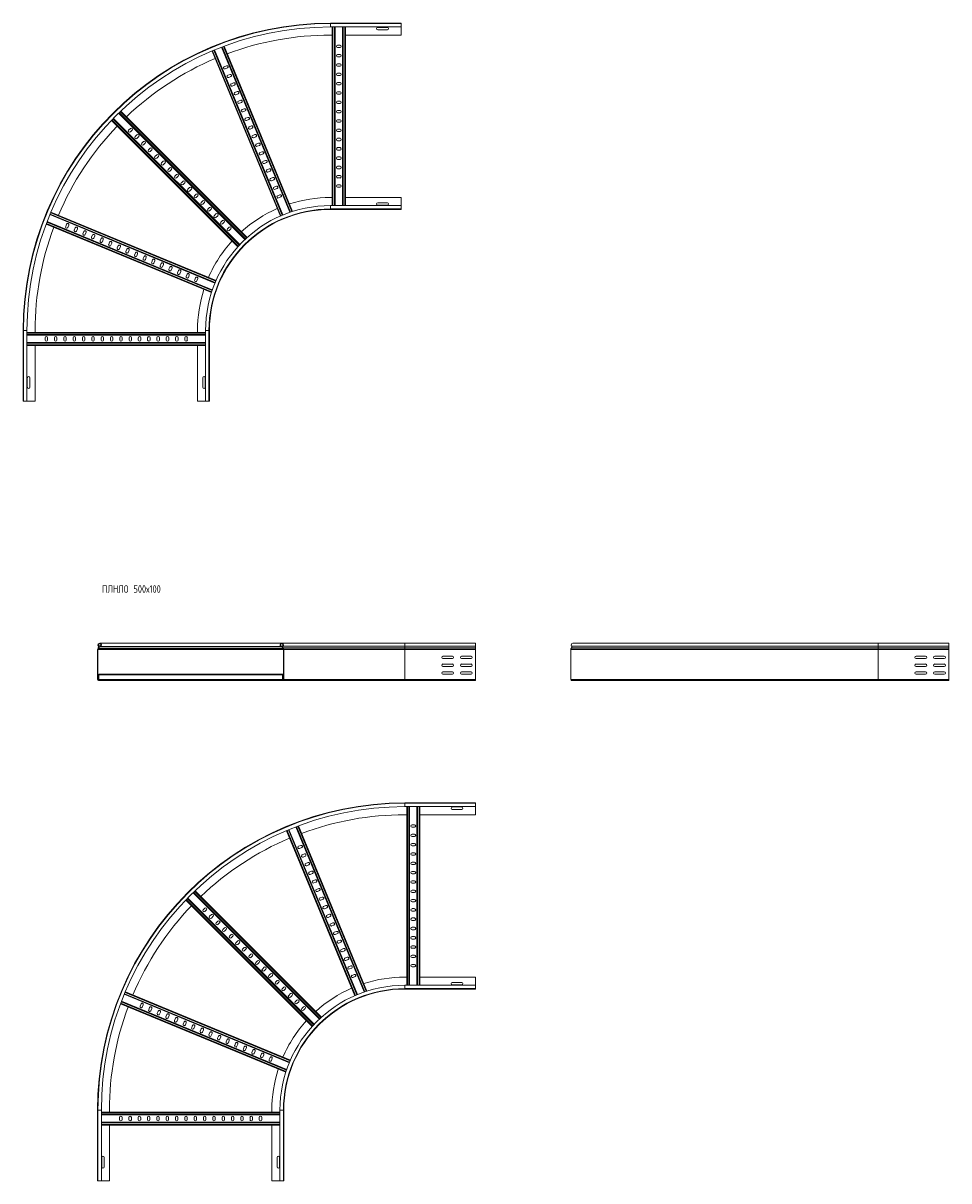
# Model space of a CAD drawing. Header units: millimetres. Extents: x -45 to 12912, y -6292 to 295.
# Tile 9 of 13: x 7118 to 9604, y -6177 to -3068. Entities that reach past the tile are written whole.
import ezdxf

# ---------------------------------------------------------------- set-up
doc = ezdxf.new("R2010")
doc.units = ezdxf.units.MM
doc.styles.add('SLDTEXTSTYLE0', font='TXT', dxfattribs={"width": 0.7, "bigfont": 'bigfont'})

msp = doc.modelspace()

# ---------------------------------------------------------------- linework, layer by layer
at = {"color": 7, "linetype": 'Continuous', "lineweight": 15}
for p, q in [((7943.5, -3068.4), (8133.5, -3068.4)), ((8133.5, -3069.5), (7943.5, -3069.5)), ((8133.5, -3069.5), (8133.5, -3068.4)), ((8133.5, -3078.6), (8133.5, -3069.5)), ((7943.5, -3078.6), (8133.5, -3078.6)), ((7943.5, -3100.4), (7948.5, -3100.4)), ((7948.5, -3558.1), (7948.5, -3078.6)), ((7956, -3558.1), (7956, -3078.6)), ((7976, -3558.1), (7976, -3078.6)), ((7983.5, -3558.1), (7983.5, -3078.6)), ((7983.5, -3100.4), (8133.5, -3100.4)), ((8070.7, -3079.6), (8096.2, -3079.6)), ((8096.2, -3086.1), (8070.7, -3086.1)), ((8133.5, -3100.4), (8133.5, -3078.6)), ((7834.6, -3576.3), (7651, -3132.9)), ((7841.8, -3574), (7658, -3130.3)), ((7969.2, -3127.6), (7962.7, -3127.6)), ((7962.7, -3134.1), (7969.2, -3134.1)), ((7809, -3586.3), (7625.5, -3143.2)), ((7815.9, -3583.4), (7632.4, -3140.3)), ((7969.2, -3152.6), (7962.7, -3152.6)), ((7962.7, -3159.1), (7969.2, -3159.1)), ((7664.3, -3182.7), (7658.3, -3185.2)), ((7660.8, -3191.2), (7666.8, -3188.7)), ((7969.2, -3177.6), (7962.7, -3177.6)), ((7962.7, -3184.1), (7969.2, -3184.1)), ((7673.8, -3205.8), (7667.8, -3208.3)), ((7670.3, -3214.3), (7676.3, -3211.8)), ((7683.4, -3228.9), (7677.4, -3231.4)), ((7969.2, -3202.6), (7962.7, -3202.6)), ((7962.7, -3209.1), (7969.2, -3209.1)), ((7969.2, -3227.6), (7962.7, -3227.6)), ((7679.9, -3237.4), (7685.9, -3234.9)), ((7693, -3252), (7687, -3254.5)), ((7689.5, -3260.5), (7695.5, -3258)), ((7962.7, -3234.1), (7969.2, -3234.1)), ((7969.2, -3252.6), (7962.7, -3252.6)), ((7962.7, -3259.1), (7969.2, -3259.1)), ((7702.5, -3275.1), (7696.5, -3277.5)), ((7699, -3283.6), (7705, -3281.1)), ((7969.2, -3277.6), (7962.7, -3277.6)), ((7962.7, -3284.1), (7969.2, -3284.1)), ((7699.9, -3663.1), (7360.7, -3324)), ((7714, -3649), (7374.9, -3309.8)), ((7719.5, -3643.9), (7380.3, -3304.6)), ((7712.1, -3298.2), (7706.1, -3300.6)), ((7708.6, -3306.7), (7714.6, -3304.2)), ((7721.7, -3321.3), (7715.7, -3323.7)), ((7969.2, -3302.6), (7962.7, -3302.6)), ((7962.7, -3309.1), (7969.2, -3309.1)), ((7694.8, -3668.6), (7355.5, -3329.4)), ((7406.3, -3350.9), (7401.7, -3355.5)), ((7406.3, -3360), (7410.9, -3355.5)), ((7718.2, -3329.7), (7724.2, -3327.3)), ((7731.2, -3344.4), (7725.2, -3346.8)), ((7727.7, -3352.8), (7733.7, -3350.4)), ((7969.2, -3327.6), (7962.7, -3327.6)), ((7962.7, -3334.1), (7969.2, -3334.1)), ((7969.2, -3352.6), (7962.7, -3352.6)), ((7424, -3368.5), (7419.4, -3373.1)), ((7424, -3377.7), (7428.6, -3373.1)), ((7441.7, -3386.2), (7437.1, -3390.8)), ((7740.8, -3367.4), (7734.8, -3369.9)), ((7737.3, -3375.9), (7743.3, -3373.5)), ((7962.7, -3359.1), (7969.2, -3359.1)), ((7969.2, -3377.6), (7962.7, -3377.6)), ((7962.7, -3384.1), (7969.2, -3384.1)), ((7441.7, -3395.4), (7446.3, -3390.8)), ((7459.4, -3403.9), (7454.8, -3408.5)), ((7459.4, -3413.1), (7464, -3408.5)), ((7750.4, -3390.5), (7744.4, -3393)), ((7746.9, -3399), (7752.9, -3396.6)), ((7759.9, -3413.6), (7753.9, -3416.1)), ((7969.2, -3402.6), (7962.7, -3402.6)), ((7962.7, -3409.1), (7969.2, -3409.1)), ((7477, -3421.6), (7472.4, -3426.2)), ((7477, -3430.8), (7481.6, -3426.2)), ((7494.7, -3439.2), (7490.1, -3443.8)), ((7494.7, -3448.4), (7499.3, -3443.8)), ((7756.4, -3422.1), (7762.4, -3419.6)), ((7769.5, -3436.7), (7763.5, -3439.2)), ((7766, -3445.2), (7772, -3442.7)), ((7969.2, -3427.6), (7962.7, -3427.6)), ((7962.7, -3434.1), (7969.2, -3434.1)), ((7512.4, -3456.9), (7507.8, -3461.5)), ((7512.4, -3466.1), (7517, -3461.5)), ((7530.1, -3474.6), (7525.5, -3479.2)), ((7530.1, -3483.8), (7534.7, -3479.2)), ((7779.1, -3459.8), (7773.1, -3462.3)), ((7775.6, -3468.3), (7781.6, -3465.8)), ((7969.2, -3452.6), (7962.7, -3452.6)), ((7962.7, -3459.1), (7969.2, -3459.1)), ((7969.2, -3477.6), (7962.7, -3477.6)), ((7547.7, -3492.3), (7543.2, -3496.9)), ((7547.7, -3501.5), (7552.3, -3496.9)), ((7565.4, -3510), (7560.8, -3514.5)), ((7788.6, -3482.9), (7782.6, -3485.4)), ((7785.1, -3491.4), (7791.1, -3488.9)), ((7798.2, -3506), (7792.2, -3508.5)), ((7794.7, -3514.5), (7800.7, -3512)), ((7962.7, -3484.1), (7969.2, -3484.1)), ((7969.2, -3502.6), (7962.7, -3502.6)), ((7962.7, -3509.1), (7969.2, -3509.1)), ((7565.4, -3519.1), (7570, -3514.5)), ((7583.1, -3527.6), (7578.5, -3532.2)), ((7583.1, -3536.8), (7587.7, -3532.2)), ((7807.8, -3529.1), (7801.8, -3531.6)), ((7804.3, -3537.6), (7810.3, -3535.1)), ((7943.5, -3536.4), (7948.5, -3536.4)), ((7983.5, -3536.4), (8133.5, -3536.4)), ((8133.5, -3536.4), (8133.5, -3558.1)), ((7600.8, -3545.3), (7596.2, -3549.9)), ((7600.8, -3554.5), (7605.4, -3549.9)), ((7618.5, -3563), (7613.9, -3567.6)), ((7618.5, -3572.2), (7623.1, -3567.6)), ((8133.5, -3558.1), (7943.5, -3558.1)), ((7943.5, -3567.2), (8133.5, -3567.2)), ((7943.5, -3568.4), (8133.5, -3568.4)), ((8096.2, -3550.6), (8070.7, -3550.6)), ((8070.7, -3557.1), (8096.2, -3557.1)), ((8133.5, -3558.1), (8133.5, -3567.2)), ((8133.5, -3567.2), (8133.5, -3568.4)), ((7626.3, -3784.8), (7182.9, -3601.1)), ((7633.4, -3766.1), (7190.3, -3582.5)), ((7636.3, -3759.2), (7193.2, -3575.6)), ((7636.1, -3580.7), (7631.5, -3585.3)), ((7636.1, -3589.9), (7640.7, -3585.3)), ((7653.8, -3598.3), (7649.2, -3602.9)), ((7653.8, -3607.5), (7658.4, -3602.9)), ((7624, -3791.9), (7180.3, -3608.1)), ((7235.2, -3608.4), (7232.7, -3614.4)), ((7238.7, -3616.9), (7241.2, -3610.9)), ((7258.3, -3618), (7255.8, -3624)), ((7261.8, -3626.5), (7264.3, -3620.5)), ((7281.4, -3627.6), (7278.9, -3633.6)), ((7284.9, -3636.1), (7287.4, -3630)), ((7671.5, -3616), (7666.9, -3620.6)), ((7671.5, -3625.2), (7676.1, -3620.6)), ((7304.5, -3637.1), (7302, -3643.1)), ((7308, -3645.6), (7310.5, -3639.6)), ((7327.6, -3646.7), (7325.1, -3652.7)), ((7331.1, -3655.2), (7333.6, -3649.2)), ((7350.7, -3656.3), (7348.2, -3662.3)), ((7354.2, -3664.8), (7356.7, -3658.7)), ((7373.7, -3665.8), (7371.3, -3671.8)), ((7377.3, -3674.3), (7379.8, -3668.3)), ((7396.8, -3675.4), (7394.4, -3681.4)), ((7400.4, -3683.9), (7402.8, -3677.9)), ((7419.9, -3685), (7417.5, -3691)), ((7423.5, -3693.5), (7425.9, -3687.4)), ((7443, -3694.5), (7440.6, -3700.5)), ((7446.6, -3703), (7449, -3697)), ((7466.1, -3704.1), (7463.6, -3710.1)), ((7469.7, -3712.6), (7472.1, -3706.6)), ((7489.2, -3713.7), (7486.7, -3719.7)), ((7492.8, -3722.2), (7495.2, -3716.1)), ((7512.3, -3723.2), (7509.8, -3729.2)), ((7515.8, -3731.7), (7518.3, -3725.7)), ((7535.4, -3732.8), (7532.9, -3738.8)), ((7538.9, -3741.3), (7541.4, -3735.3)), ((7558.5, -3742.4), (7556, -3748.4)), ((7562, -3750.9), (7564.5, -3744.9)), ((7581.6, -3751.9), (7579.1, -3757.9)), ((7585.1, -3760.4), (7587.6, -3754.4)), ((7118.5, -3893.4), (7118.5, -4083.4)), ((7119.6, -3893.4), (7119.6, -4083.4)), ((7128.7, -4083.4), (7128.7, -3893.4)), ((7608.3, -3898.7), (7128.7, -3898.7)), ((7608.3, -3906.2), (7128.7, -3906.2)), ((7150.5, -3893.4), (7150.5, -3898.7)), ((7177.7, -3912.9), (7177.7, -3919.4)), ((7184.2, -3919.4), (7184.2, -3912.9)), ((7202.7, -3912.9), (7202.7, -3919.4)), ((7209.2, -3919.4), (7209.2, -3912.9)), ((7227.7, -3912.9), (7227.7, -3919.4)), ((7234.2, -3919.4), (7234.2, -3912.9)), ((7252.7, -3912.9), (7252.7, -3919.4)), ((7259.2, -3919.4), (7259.2, -3912.9)), ((7277.7, -3912.9), (7277.7, -3919.4)), ((7284.2, -3919.4), (7284.2, -3912.9)), ((7302.7, -3912.9), (7302.7, -3919.4)), ((7309.2, -3919.4), (7309.2, -3912.9)), ((7327.7, -3912.9), (7327.7, -3919.4)), ((7334.2, -3919.4), (7334.2, -3912.9)), ((7352.7, -3912.9), (7352.7, -3919.4)), ((7359.2, -3919.4), (7359.2, -3912.9)), ((7377.7, -3912.9), (7377.7, -3919.4)), ((7384.2, -3919.4), (7384.2, -3912.9)), ((7402.7, -3912.9), (7402.7, -3919.4)), ((7409.2, -3919.4), (7409.2, -3912.9)), ((7427.7, -3912.9), (7427.7, -3919.4)), ((7434.2, -3919.4), (7434.2, -3912.9)), ((7452.7, -3912.9), (7452.7, -3919.4)), ((7459.2, -3919.4), (7459.2, -3912.9)), ((7477.7, -3912.9), (7477.7, -3919.4)), ((7484.2, -3919.4), (7484.2, -3912.9)), ((7502.7, -3912.9), (7502.7, -3919.4)), ((7509.2, -3919.4), (7509.2, -3912.9)), ((7527.7, -3912.9), (7527.7, -3919.4)), ((7534.2, -3919.4), (7534.2, -3912.9)), ((7552.7, -3912.9), (7552.7, -3919.4)), ((7559.2, -3919.4), (7559.2, -3912.9)), ((7586.5, -3893.4), (7586.5, -3898.7)), ((7608.3, -3893.4), (7608.3, -4083.4)), ((7617.4, -4083.4), (7617.4, -3893.4)), ((7618.5, -3893.4), (7618.5, -4083.4)), ((7608.3, -3926.2), (7128.7, -3926.2)), ((7608.3, -3933.7), (7128.7, -3933.7)), ((7150.5, -3933.7), (7150.5, -4083.4)), ((7586.5, -3933.7), (7586.5, -4083.4)), ((7129.7, -4046.1), (7129.7, -4020.6)), ((7136.2, -4020.6), (7136.2, -4046.1)), ((7600.7, -4020.6), (7600.7, -4046.1)), ((7607.2, -4046.1), (7607.2, -4020.6)), ((7119.6, -4083.4), (7118.5, -4083.4)), ((7128.7, -4083.4), (7119.6, -4083.4)), ((7150.5, -4083.4), (7128.7, -4083.4)), ((7586.5, -4083.4), (7608.3, -4083.4)), ((7608.3, -4083.4), (7617.4, -4083.4)), ((7617.4, -4083.4), (7618.5, -4083.4)), ((7318.2, -4750.5), (7318.2, -4830.8)), ((7319.4, -4830.8), (7319.4, -4750.5)), ((7320.2, -4746), (7319.9, -4746.3)), ((7320.8, -4747.2), (7321.1, -4746.8)), ((8143.2, -4733.2), (7323.9, -4733.2)), ((7325.1, -4740.9), (7325.5, -4742)), ((7325.5, -4742), (7811, -4742)), ((7811.4, -4740.9), (7811, -4742)), ((7814.1, -4742), (7811, -4742)), ((7814.5, -4740.9), (7811.4, -4740.9)), ((8143.2, -4733.2), (7812.6, -4733.2)), ((7815.7, -4747.2), (7815.4, -4746.8)), ((8143.2, -4740.7), (7816.1, -4740.7)), ((7816.3, -4746), (7816.6, -4746.3)), ((8143.2, -4746), (7816.3, -4746)), ((8143.2, -4746.3), (7816.6, -4746.3)), ((7817, -4830.8), (7817, -4750.5)), ((7818.2, -4750.5), (7818.2, -4830.8)), ((8143.2, -4750.5), (7818.2, -4750.5)), ((8333.2, -4733.2), (8143.2, -4733.2)), ((8333.2, -4733.2), (8143.2, -4733.2)), ((8143.2, -4740.7), (8143.2, -4746)), ((8143.2, -4740.7), (8333.2, -4740.7)), ((8143.2, -4746), (8143.2, -4746.3)), ((8143.2, -4746), (8333.2, -4746)), ((8143.2, -4746.3), (8143.2, -4750.5)), ((8143.2, -4746.3), (8333.2, -4746.3)), ((8143.2, -4750.5), (8143.2, -4830.8)), ((8143.2, -4750.5), (8333.2, -4750.5)), ((8333.2, -4733.2), (8333.2, -4740.7)), ((8333.2, -4740.7), (8333.2, -4746)), ((8333.2, -4746), (8333.2, -4746.3)), ((8333.2, -4746.3), (8333.2, -4750.5)), ((8333.2, -4750.5), (8333.2, -4830.8)), ((8588.6, -4750.5), (8588.6, -4830.8)), ((9413.6, -4750.5), (8588.6, -4750.5)), ((8590.6, -4746), (8590.3, -4746.3)), ((9413.6, -4746.3), (8590.3, -4746.3)), ((9413.6, -4746), (8590.6, -4746)), ((9413.6, -4740.7), (8590.8, -4740.7)), ((9413.6, -4733.2), (8594.3, -4733.2)), ((9603.6, -4733.2), (9413.6, -4733.2)), ((9413.6, -4740.7), (9603.6, -4740.7)), ((9413.6, -4740.7), (9413.6, -4746)), ((9413.6, -4746), (9413.6, -4746.3)), ((9413.6, -4746), (9603.6, -4746)), ((9413.6, -4746.3), (9413.6, -4750.5)), ((9413.6, -4746.3), (9603.6, -4746.3)), ((9413.6, -4750.5), (9413.6, -4830.8)), ((9413.6, -4750.5), (9603.6, -4750.5)), ((9603.6, -4733.2), (9603.6, -4740.7)), ((9603.6, -4740.7), (9603.6, -4746)), ((9603.6, -4746), (9603.6, -4746.3)), ((9603.6, -4746.3), (9603.6, -4750.5)), ((9603.6, -4750.5), (9603.6, -4830.8)), ((8271, -4768), (8245.5, -4768)), ((8245.5, -4774.5), (8271, -4774.5)), ((8321, -4768), (8295.5, -4768)), ((8295.5, -4774.5), (8321, -4774.5)), ((9515.9, -4768), (9541.4, -4768)), ((9541.4, -4774.5), (9515.9, -4774.5)), ((9565.9, -4768), (9591.4, -4768)), ((9591.4, -4774.5), (9565.9, -4774.5)), ((7814.7, -4816.6), (7321.7, -4816.6)), ((7321.7, -4818.4), (7321.7, -4816.6)), ((7817, -4816.6), (7814.7, -4816.6)), ((7814.7, -4818.4), (7814.7, -4816.6)), ((8271, -4789), (8245.5, -4789)), ((8245.5, -4795.5), (8271, -4795.5)), ((8271, -4810), (8245.5, -4810)), ((8245.5, -4816.5), (8271, -4816.5)), ((8321, -4789), (8295.5, -4789)), ((8295.5, -4795.5), (8321, -4795.5)), ((8321, -4810), (8295.5, -4810)), ((8295.5, -4816.5), (8321, -4816.5)), ((9515.9, -4789), (9541.4, -4789)), ((9541.4, -4795.5), (9515.9, -4795.5)), ((9541.4, -4810), (9515.9, -4810)), ((9515.9, -4816.5), (9541.4, -4816.5)), ((9565.9, -4789), (9591.4, -4789)), ((9591.4, -4795.5), (9565.9, -4795.5)), ((9591.4, -4810), (9565.9, -4810)), ((9565.9, -4816.5), (9591.4, -4816.5)), ((7350.2, -4832), (7320.6, -4832)), ((7320.6, -4833.2), (7350.2, -4833.2)), ((7814.7, -4818.4), (7321.7, -4818.4)), ((7321.7, -4830.2), (7321.7, -4818.4)), ((7814.7, -4830.2), (7321.7, -4830.2)), ((7321.7, -4832), (7321.7, -4830.2)), ((7350.2, -4833.2), (7350.2, -4832)), ((7786.2, -4832), (7350.2, -4832)), ((7350.2, -4833.2), (7786.2, -4833.2)), ((7786.2, -4832), (7815.8, -4832)), ((7786.2, -4833.2), (7786.2, -4832)), ((7815.8, -4833.2), (7786.2, -4833.2)), ((7814.7, -4830.2), (7814.7, -4818.4)), ((7814.7, -4832), (7814.7, -4830.2)), ((8143.2, -4833.2), (7815.8, -4833.2)), ((8143.2, -4830.8), (7818.2, -4830.8)), ((8143.2, -4830.8), (8143.2, -4833.2)), ((8143.2, -4830.8), (8333.2, -4830.8)), ((8143.2, -4833.2), (8333.2, -4833.2)), ((8333.2, -4830.8), (8333.2, -4833.2)), ((9413.6, -4830.8), (8588.6, -4830.8)), ((9413.6, -4833.2), (8591, -4833.2)), ((9413.6, -4830.8), (9413.6, -4833.2)), ((9413.6, -4830.8), (9603.6, -4830.8)), ((9413.6, -4833.2), (9603.6, -4833.2)), ((9603.6, -4830.8), (9603.6, -4833.2)), ((9603.6, -4832), (9603.6, -4830.8)), ((8143.2, -5161.7), (8333.2, -5161.7)), ((8333.2, -5162.8), (8143.2, -5162.8)), ((8143.2, -5171.9), (8333.2, -5171.9)), ((8148.2, -5651.5), (8148.2, -5171.9)), ((8155.7, -5651.5), (8155.7, -5171.9)), ((8175.7, -5651.5), (8175.7, -5171.9)), ((8183.2, -5651.5), (8183.2, -5171.9)), ((8270.5, -5172.9), (8296, -5172.9)), ((8296, -5179.4), (8270.5, -5179.4)), ((8333.2, -5162.8), (8333.2, -5161.7)), ((8333.2, -5171.9), (8333.2, -5162.8)), ((8333.2, -5193.7), (8333.2, -5171.9)), ((8143.2, -5193.7), (8148.2, -5193.7)), ((8169, -5220.9), (8162.5, -5220.9)), ((8183.2, -5193.7), (8333.2, -5193.7)), ((8008.8, -5679.6), (7825.2, -5236.5)), ((8015.7, -5676.7), (7832.1, -5233.6)), ((8034.4, -5669.6), (7850.7, -5226.2)), ((8041.5, -5667.3), (7857.7, -5223.6)), ((8162.5, -5227.4), (8169, -5227.4)), ((8169, -5245.9), (8162.5, -5245.9)), ((8162.5, -5252.4), (8169, -5252.4)), ((7864, -5276), (7858, -5278.5)), ((7860.5, -5284.5), (7866.5, -5282)), ((8169, -5270.9), (8162.5, -5270.9)), ((8162.5, -5277.4), (8169, -5277.4)), ((7873.6, -5299.1), (7867.6, -5301.6)), ((7870.1, -5307.6), (7876.1, -5305.1)), ((8169, -5295.9), (8162.5, -5295.9)), ((8162.5, -5302.4), (8169, -5302.4)), ((7883.2, -5322.2), (7877.2, -5324.7)), ((7879.6, -5330.7), (7885.7, -5328.2)), ((7892.7, -5345.3), (7886.7, -5347.8)), ((8169, -5320.9), (8162.5, -5320.9)), ((8162.5, -5327.4), (8169, -5327.4)), ((8169, -5345.9), (8162.5, -5345.9)), ((7889.2, -5353.8), (7895.2, -5351.3)), ((7902.3, -5368.4), (7896.3, -5370.9)), ((7898.8, -5376.9), (7904.8, -5374.4)), ((8162.5, -5352.4), (8169, -5352.4)), ((8169, -5370.9), (8162.5, -5370.9)), ((7913.8, -5742.3), (7574.6, -5403.2)), ((7919.3, -5737.2), (7580, -5397.9)), ((7911.9, -5391.5), (7905.9, -5394)), ((7908.3, -5400), (7914.4, -5397.5)), ((8162.5, -5377.4), (8169, -5377.4)), ((8169, -5395.9), (8162.5, -5395.9)), ((8162.5, -5402.4), (8169, -5402.4)), ((7894.5, -5761.9), (7555.2, -5422.7)), ((7899.6, -5756.4), (7560.5, -5417.3)), ((7921.4, -5414.6), (7915.4, -5417.1)), ((7917.9, -5423.1), (7923.9, -5420.6)), ((7931, -5437.7), (7925, -5440.2)), ((8169, -5420.9), (8162.5, -5420.9)), ((8162.5, -5427.4), (8169, -5427.4)), ((7606.1, -5444.2), (7601.5, -5448.8)), ((7606.1, -5453.4), (7610.7, -5448.8)), ((7623.8, -5461.8), (7619.2, -5466.4)), ((7623.8, -5471), (7628.4, -5466.4)), ((7927.5, -5446.2), (7933.5, -5443.7)), ((7940.6, -5460.8), (7934.6, -5463.3)), ((7937, -5469.3), (7943.1, -5466.8)), ((8169, -5445.9), (8162.5, -5445.9)), ((8162.5, -5452.4), (8169, -5452.4)), ((7641.4, -5479.5), (7636.8, -5484.1)), ((7641.4, -5488.7), (7646, -5484.1)), ((7659.1, -5497.2), (7654.5, -5501.8)), ((7950.1, -5483.9), (7944.1, -5486.3)), ((7946.6, -5492.4), (7952.6, -5489.9)), ((8169, -5470.9), (8162.5, -5470.9)), ((8162.5, -5477.4), (8169, -5477.4)), ((8169, -5495.9), (8162.5, -5495.9)), ((7659.1, -5506.4), (7663.7, -5501.8)), ((7676.8, -5514.9), (7672.2, -5519.5)), ((7676.8, -5524.1), (7681.4, -5519.5)), ((7694.5, -5532.6), (7689.9, -5537.2)), ((7959.7, -5507), (7953.7, -5509.4)), ((7956.2, -5515.5), (7962.2, -5513)), ((7969.3, -5530.1), (7963.3, -5532.5)), ((8162.5, -5502.4), (8169, -5502.4)), ((8169, -5520.9), (8162.5, -5520.9)), ((8162.5, -5527.4), (8169, -5527.4)), ((7694.5, -5541.8), (7699.1, -5537.2)), ((7712.1, -5550.2), (7707.6, -5554.8)), ((7712.1, -5559.4), (7716.7, -5554.8)), ((7965.7, -5538.5), (7971.8, -5536.1)), ((7978.8, -5553.2), (7972.8, -5555.6)), ((7975.3, -5561.6), (7981.3, -5559.2)), ((8169, -5545.9), (8162.5, -5545.9)), ((8162.5, -5552.4), (8169, -5552.4)), ((7729.8, -5567.9), (7725.2, -5572.5)), ((7729.8, -5577.1), (7734.4, -5572.5)), ((7747.5, -5585.6), (7742.9, -5590.2)), ((7747.5, -5594.8), (7752.1, -5590.2)), ((7988.4, -5576.3), (7982.4, -5578.7)), ((7984.9, -5584.7), (7990.9, -5582.3)), ((8169, -5570.9), (8162.5, -5570.9)), ((8162.5, -5577.4), (8169, -5577.4)), ((7765.2, -5603.3), (7760.6, -5607.9)), ((7765.2, -5612.5), (7769.8, -5607.9)), ((7782.9, -5620.9), (7778.3, -5625.5)), ((7782.9, -5630.1), (7787.5, -5625.5)), ((7998, -5599.3), (7992, -5601.8)), ((7994.5, -5607.8), (8000.5, -5605.4)), ((8007.5, -5622.4), (8001.5, -5624.9)), ((8169, -5595.9), (8162.5, -5595.9)), ((8162.5, -5602.4), (8169, -5602.4)), ((7800.5, -5638.6), (7795.9, -5643.2)), ((7800.5, -5647.8), (7805.1, -5643.2)), ((7818.2, -5656.3), (7813.6, -5660.9)), ((8004, -5630.9), (8010, -5628.4)), ((8143.2, -5629.7), (8148.2, -5629.7)), ((8333.2, -5651.5), (8143.2, -5651.5)), ((8183.2, -5629.7), (8333.2, -5629.7)), ((8296, -5643.9), (8270.5, -5643.9)), ((8270.5, -5650.4), (8296, -5650.4)), ((8333.2, -5629.7), (8333.2, -5651.5)), ((8333.2, -5651.5), (8333.2, -5660.6)), ((7833.1, -5859.4), (7390.1, -5675.9)), ((7836.1, -5852.5), (7393, -5668.9)), ((7818.2, -5665.5), (7822.8, -5660.9)), ((7835.9, -5674), (7831.3, -5678.6)), ((7835.9, -5683.2), (7840.5, -5678.6)), ((8143.2, -5660.6), (8333.2, -5660.6)), ((8143.2, -5661.7), (8333.2, -5661.7)), ((8333.2, -5660.6), (8333.2, -5661.7)), ((7823.7, -5885.3), (7380, -5701.5)), ((7826.1, -5878.1), (7382.7, -5694.4)), ((7434.9, -5701.7), (7432.4, -5707.7)), ((7438.4, -5710.2), (7440.9, -5704.2)), ((7458, -5711.3), (7455.5, -5717.3)), ((7461.5, -5719.8), (7464, -5713.8)), ((7853.6, -5691.7), (7849, -5696.3)), ((7853.6, -5700.8), (7858.2, -5696.3)), ((7871.2, -5709.3), (7866.7, -5713.9)), ((7871.2, -5718.5), (7875.8, -5713.9)), ((7481.1, -5720.9), (7478.6, -5726.9)), ((7484.6, -5729.4), (7487.1, -5723.4)), ((7504.2, -5730.4), (7501.7, -5736.4)), ((7507.7, -5738.9), (7510.2, -5732.9)), ((7527.3, -5740), (7524.8, -5746)), ((7530.8, -5748.5), (7533.3, -5742.5)), ((7550.4, -5749.6), (7547.9, -5755.6)), ((7553.9, -5758.1), (7556.4, -5752.1)), ((7573.5, -5759.1), (7571, -5765.1)), ((7577, -5767.6), (7579.5, -5761.6)), ((7596.6, -5768.7), (7594.1, -5774.7)), ((7600.1, -5777.2), (7602.6, -5771.2)), ((7619.7, -5778.3), (7617.2, -5784.3)), ((7623.2, -5786.8), (7625.7, -5780.8)), ((7642.8, -5787.8), (7640.3, -5793.8)), ((7646.3, -5796.3), (7648.8, -5790.3)), ((7665.9, -5797.4), (7663.4, -5803.4)), ((7669.4, -5805.9), (7671.9, -5799.9)), ((7689, -5807), (7686.5, -5813)), ((7692.5, -5815.5), (7695, -5809.5)), ((7712.1, -5816.5), (7709.6, -5822.5)), ((7715.6, -5825), (7718.1, -5819)), ((7735.2, -5826.1), (7732.7, -5832.1)), ((7738.7, -5834.6), (7741.2, -5828.6)), ((7758.3, -5835.7), (7755.8, -5841.7)), ((7761.8, -5844.2), (7764.3, -5838.2)), ((7781.4, -5845.2), (7778.9, -5851.3)), ((7784.9, -5853.7), (7787.4, -5847.7)), ((7318.2, -5986.7), (7318.2, -6176.7)), ((7319.4, -5986.7), (7319.4, -6176.7)), ((7328.5, -6176.7), (7328.5, -5986.7)), ((7808, -5992), (7328.5, -5992)), ((7350.2, -5986.7), (7350.2, -5992)), ((7786.2, -5986.7), (7786.2, -5992)), ((7808, -5986.7), (7808, -6176.7)), ((7817.1, -6176.7), (7817.1, -5986.7)), ((7818.2, -5986.7), (7818.2, -6176.7)), ((7808, -5999.5), (7328.5, -5999.5)), ((7808, -6019.5), (7328.5, -6019.5)), ((7808, -6027), (7328.5, -6027)), ((7350.2, -6027), (7350.2, -6176.7)), ((7377.5, -6006.2), (7377.5, -6012.7)), ((7384, -6012.7), (7384, -6006.2)), ((7402.5, -6006.2), (7402.5, -6012.7)), ((7409, -6012.7), (7409, -6006.2)), ((7427.5, -6006.2), (7427.5, -6012.7)), ((7434, -6012.7), (7434, -6006.2)), ((7452.5, -6006.2), (7452.5, -6012.7)), ((7459, -6012.7), (7459, -6006.2)), ((7477.5, -6006.2), (7477.5, -6012.7)), ((7484, -6012.7), (7484, -6006.2)), ((7502.5, -6006.2), (7502.5, -6012.7)), ((7509, -6012.7), (7509, -6006.2)), ((7527.5, -6006.2), (7527.5, -6012.7)), ((7534, -6012.7), (7534, -6006.2)), ((7552.5, -6006.2), (7552.5, -6012.7)), ((7559, -6012.7), (7559, -6006.2)), ((7577.5, -6006.2), (7577.5, -6012.7)), ((7584, -6012.7), (7584, -6006.2)), ((7602.5, -6006.2), (7602.5, -6012.7)), ((7609, -6012.7), (7609, -6006.2)), ((7627.5, -6006.2), (7627.5, -6012.7)), ((7634, -6012.7), (7634, -6006.2)), ((7652.5, -6006.2), (7652.5, -6012.7)), ((7659, -6012.7), (7659, -6006.2)), ((7677.5, -6006.2), (7677.5, -6012.7)), ((7684, -6012.7), (7684, -6006.2)), ((7702.5, -6006.2), (7702.5, -6012.7)), ((7709, -6012.7), (7709, -6006.2)), ((7727.5, -6006.2), (7727.5, -6012.7)), ((7734, -6012.7), (7734, -6006.2)), ((7752.5, -6006.2), (7752.5, -6012.7)), ((7759, -6012.7), (7759, -6006.2)), ((7786.2, -6027), (7786.2, -6176.7)), ((7329.5, -6139.4), (7329.5, -6113.9)), ((7336, -6113.9), (7336, -6139.4)), ((7800.5, -6113.9), (7800.5, -6139.4)), ((7807, -6139.4), (7807, -6113.9)), ((7319.4, -6176.7), (7318.2, -6176.7)), ((7328.5, -6176.7), (7319.4, -6176.7)), ((7350.2, -6176.7), (7328.5, -6176.7)), ((7786.2, -6176.7), (7808, -6176.7)), ((7808, -6176.7), (7817.1, -6176.7)), ((7817.1, -6176.7), (7818.2, -6176.7))]:
    msp.add_line(p, q, dxfattribs=at)
at = {"color": 8, "linetype": 'Continuous', "lineweight": 15}
for p, q in [((7943.5, -3069.5), (7943.5, -3068.4)), ((7943.5, -3078.6), (7943.5, -3069.5)), ((7950.3, -3558.1), (7950.3, -3078.6)), ((7954.2, -3558.1), (7954.2, -3078.6)), ((7977.8, -3558.1), (7977.8, -3078.6)), ((7981.7, -3558.1), (7981.7, -3078.6)), ((7836.3, -3575.7), (7652.6, -3132.3)), ((7840, -3574.5), (7656.3, -3130.9)), ((7810.7, -3585.6), (7627.1, -3142.5)), ((7814.2, -3584.1), (7630.7, -3141)), ((7698.6, -3664.4), (7359.4, -3325.3)), ((7715.3, -3647.8), (7376.1, -3308.6)), ((7718.2, -3645.1), (7379, -3305.9)), ((7696, -3667.3), (7356.7, -3328.1)), ((7943.5, -3558.1), (7943.5, -3567.2)), ((7943.5, -3567.2), (7943.5, -3568.4)), ((7625.8, -3786.5), (7182.3, -3602.8)), ((7634.1, -3764.4), (7191, -3580.9)), ((7635.6, -3760.8), (7192.5, -3577.3)), ((7624.5, -3790.2), (7180.9, -3606.5)), ((7119.6, -3893.4), (7118.5, -3893.4)), ((7128.7, -3893.4), (7119.6, -3893.4)), ((7608.3, -3900.5), (7128.7, -3900.5)), ((7608.3, -3904.4), (7128.7, -3904.4)), ((7608.3, -3893.4), (7617.4, -3893.4)), ((7617.4, -3893.4), (7618.5, -3893.4)), ((7608.3, -3928), (7128.7, -3928)), ((7608.3, -3931.9), (7128.7, -3931.9)), ((7319.4, -4750.5), (7817, -4750.5)), ((7320.8, -4747.2), (7815.7, -4747.2)), ((7321.1, -4746.8), (7815.4, -4746.8)), ((7321.3, -4739.9), (7326.5, -4739.9)), ((8143.2, -4733.2), (8143.2, -4740.7)), ((9413.6, -4733.2), (9413.6, -4740.7)), ((7319.4, -4830.8), (7321.7, -4830.8)), ((7817, -4818.4), (7814.7, -4818.4)), ((7817, -4830.2), (7814.7, -4830.2)), ((8143.2, -5162.8), (8143.2, -5161.7)), ((8143.2, -5171.9), (8143.2, -5162.8)), ((8150, -5651.5), (8150, -5171.9)), ((8153.9, -5651.5), (8153.9, -5171.9)), ((8177.5, -5651.5), (8177.5, -5171.9)), ((8181.4, -5651.5), (8181.4, -5171.9)), ((8010.4, -5678.9), (7826.9, -5235.8)), ((8014, -5677.4), (7830.5, -5234.3)), ((8036.1, -5669), (7852.4, -5225.6)), ((8039.8, -5667.8), (7856.1, -5224.2)), ((7915.1, -5741.1), (7575.9, -5401.9)), ((7918, -5738.4), (7578.7, -5399.2)), ((7895.7, -5760.6), (7556.5, -5421.4)), ((7898.4, -5757.7), (7559.2, -5418.6)), ((8143.2, -5651.5), (8143.2, -5660.6)), ((7833.8, -5857.7), (7390.8, -5674.2)), ((7835.3, -5854.1), (7392.3, -5670.6)), ((8143.2, -5660.6), (8143.2, -5661.7)), ((7824.3, -5883.5), (7380.7, -5699.8)), ((7825.5, -5879.8), (7382, -5696.1)), ((7319.4, -5986.7), (7318.2, -5986.7)), ((7328.5, -5986.7), (7319.4, -5986.7)), ((7808, -5993.8), (7328.5, -5993.8)), ((7808, -5997.7), (7328.5, -5997.7)), ((7808, -5986.7), (7817.1, -5986.7)), ((7817.1, -5986.7), (7818.2, -5986.7)), ((7808, -6021.3), (7328.5, -6021.3)), ((7808, -6025.2), (7328.5, -6025.2))]:
    msp.add_line(p, q, dxfattribs=at)
at = {"color": 7, "linetype": 'Continuous', "lineweight": 15}
for centre, radius, start, end in [((7943.5, -3893.4), 825, 90, 180), ((7943.5, -3893.4), 823.9, 90, 180), ((7943.5, -3893.4), 814.8, 90, 180), ((7943.5, -3893.4), 793, 90, 110.4579), ((8070.7, -3082.9), 3.25, 90, 270), ((8096.2, -3082.9), 3.25, 270, 90), ((7962.7, -3130.9), 3.25, 90, 270), ((7969.2, -3130.9), 3.25, 270, 90), ((7943.5, -3893.4), 793, 112.9871, 133.6969), ((7962.7, -3155.9), 3.25, 90, 270), ((7969.2, -3155.9), 3.25, 270, 90), ((7659.5, -3188.2), 3.25, 112.5, 292.5), ((7665.5, -3185.7), 3.25, 292.5, 112.5), ((7962.7, -3180.9), 3.25, 90, 270), ((7969.2, -3180.9), 3.25, 270, 90), ((7669.1, -3211.3), 3.25, 112.5, 292.5), ((7675.1, -3208.8), 3.25, 292.5, 112.5), ((7678.6, -3234.4), 3.25, 112.5, 292.5), ((7684.6, -3231.9), 3.25, 292.5, 112.5), ((7962.7, -3205.9), 3.25, 90, 270), ((7962.7, -3230.9), 3.25, 90, 270), ((7969.2, -3205.9), 3.25, 270, 90), ((7969.2, -3230.9), 3.25, 270, 90), ((7688.2, -3257.5), 3.25, 112.5, 292.5), ((7694.2, -3255), 3.25, 292.5, 112.5), ((7962.7, -3255.9), 3.25, 90, 270), ((7969.2, -3255.9), 3.25, 270, 90), ((7697.8, -3280.6), 3.25, 112.5, 292.5), ((7703.8, -3278.1), 3.25, 292.5, 112.5), ((7962.7, -3280.9), 3.25, 90, 270), ((7969.2, -3280.9), 3.25, 270, 90), ((7707.3, -3303.6), 3.25, 112.5, 292.5), ((7713.4, -3301.2), 3.25, 292.5, 112.5), ((7716.9, -3326.7), 3.25, 112.5, 292.5), ((7722.9, -3324.3), 3.25, 292.5, 112.5), ((7962.7, -3305.9), 3.25, 90, 270), ((7969.2, -3305.9), 3.25, 270, 90), ((7943.5, -3893.4), 793, 136.2259, 157.0345), ((7404, -3357.7), 3.25, 135, 315), ((7408.6, -3353.2), 3.25, 315, 135), ((7726.5, -3349.8), 3.25, 112.5, 292.5), ((7732.5, -3347.4), 3.25, 292.5, 112.5), ((7962.7, -3330.9), 3.25, 90, 270), ((7962.7, -3355.9), 3.25, 90, 270), ((7969.2, -3330.9), 3.25, 270, 90), ((7969.2, -3355.9), 3.25, 270, 90), ((7421.7, -3375.4), 3.25, 135, 315), ((7426.3, -3370.8), 3.25, 315, 135), ((7444, -3388.5), 3.25, 315, 135), ((7736, -3372.9), 3.25, 112.5, 292.5), ((7742.1, -3370.5), 3.25, 292.5, 112.5), ((7962.7, -3380.9), 3.25, 90, 270), ((7969.2, -3380.9), 3.25, 270, 90), ((7439.4, -3393.1), 3.25, 135, 315), ((7457.1, -3410.8), 3.25, 135, 315), ((7461.7, -3406.2), 3.25, 315, 135), ((7745.6, -3396), 3.25, 112.5, 292.5), ((7751.6, -3393.5), 3.25, 292.5, 112.5), ((7755.2, -3419.1), 3.25, 112.5, 292.5), ((7761.2, -3416.6), 3.25, 292.5, 112.5), ((7962.7, -3405.9), 3.25, 90, 270), ((7969.2, -3405.9), 3.25, 270, 90), ((7474.7, -3428.5), 3.25, 135, 315), ((7479.3, -3423.9), 3.25, 315, 135), ((7492.4, -3446.1), 3.25, 135, 315), ((7497, -3441.5), 3.25, 315, 135), ((7764.7, -3442.2), 3.25, 112.5, 292.5), ((7770.8, -3439.7), 3.25, 292.5, 112.5), ((7962.7, -3430.9), 3.25, 90, 270), ((7969.2, -3430.9), 3.25, 270, 90), ((7510.1, -3463.8), 3.25, 135, 315), ((7514.7, -3459.2), 3.25, 315, 135), ((7527.8, -3481.5), 3.25, 135, 315), ((7532.4, -3476.9), 3.25, 315, 135), ((7774.3, -3465.3), 3.25, 112.5, 292.5), ((7780.3, -3462.8), 3.25, 292.5, 112.5), ((7962.7, -3455.9), 3.25, 90, 270), ((7962.7, -3480.9), 3.25, 90, 270), ((7969.2, -3455.9), 3.25, 270, 90), ((7969.2, -3480.9), 3.25, 270, 90), ((7545.4, -3499.2), 3.25, 135, 315), ((7550, -3494.6), 3.25, 315, 135), ((7567.7, -3512.3), 3.25, 315, 135), ((7783.9, -3488.4), 3.25, 112.5, 292.5), ((7789.9, -3485.9), 3.25, 292.5, 112.5), ((7793.4, -3511.5), 3.25, 112.5, 292.5), ((7799.5, -3509), 3.25, 292.5, 112.5), ((7962.7, -3505.9), 3.25, 90, 270), ((7969.2, -3505.9), 3.25, 270, 90), ((7563.1, -3516.8), 3.25, 135, 315), ((7580.8, -3534.5), 3.25, 135, 315), ((7585.4, -3529.9), 3.25, 315, 135), ((7803, -3534.6), 3.25, 112.5, 292.5), ((7809, -3532.1), 3.25, 292.5, 112.5), ((7943.5, -3893.4), 357, 90, 107.9601), ((7598.5, -3552.2), 3.25, 135, 315), ((7603.1, -3547.6), 3.25, 315, 135), ((7943.5, -3893.4), 335.2, 90, 180), ((7616.2, -3569.9), 3.25, 135, 315), ((7943.5, -3893.4), 326.1, 90, 180), ((7620.8, -3565.3), 3.25, 315, 135), ((7943.5, -3893.4), 325, 90, 180), ((7943.5, -3893.4), 357, 113.5821, 132.1044), ((8070.7, -3553.9), 3.25, 90, 270), ((8096.2, -3553.9), 3.25, 270, 90), ((7633.8, -3587.6), 3.25, 135, 315), ((7638.4, -3583), 3.25, 315, 135), ((7651.5, -3605.2), 3.25, 135, 315), ((7656.1, -3600.6), 3.25, 315, 135), ((7943.5, -3893.4), 793, 159.5638, 180), ((7235.7, -3615.7), 3.25, 157.5, 337.5), ((7238.2, -3609.7), 3.25, 337.5, 157.5), ((7258.8, -3625.2), 3.25, 157.5, 337.5), ((7261.3, -3619.2), 3.25, 337.5, 157.5), ((7281.9, -3634.8), 3.25, 157.5, 337.5), ((7284.4, -3628.8), 3.25, 337.5, 157.5), ((7307.5, -3638.4), 3.25, 337.5, 157.5), ((7669.2, -3622.9), 3.25, 135, 315), ((7673.8, -3618.3), 3.25, 315, 135), ((7305, -3644.4), 3.25, 157.5, 337.5), ((7328.1, -3653.9), 3.25, 157.5, 337.5), ((7330.6, -3647.9), 3.25, 337.5, 157.5), ((7351.2, -3663.5), 3.25, 157.5, 337.5), ((7353.7, -3657.5), 3.25, 337.5, 157.5), ((7376.8, -3667.1), 3.25, 337.5, 157.5), ((7943.5, -3893.4), 357, 137.7239, 156.466), ((7374.3, -3673.1), 3.25, 157.5, 337.5), ((7397.4, -3682.6), 3.25, 157.5, 337.5), ((7399.8, -3676.6), 3.25, 337.5, 157.5), ((7420.5, -3692.2), 3.25, 157.5, 337.5), ((7422.9, -3686.2), 3.25, 337.5, 157.5), ((7446, -3695.8), 3.25, 337.5, 157.5), ((7443.6, -3701.8), 3.25, 157.5, 337.5), ((7466.7, -3711.3), 3.25, 157.5, 337.5), ((7469.1, -3705.3), 3.25, 337.5, 157.5), ((7489.7, -3720.9), 3.25, 157.5, 337.5), ((7492.2, -3714.9), 3.25, 337.5, 157.5), ((7512.8, -3730.5), 3.25, 157.5, 337.5), ((7515.3, -3724.5), 3.25, 337.5, 157.5), ((7535.9, -3740), 3.25, 157.5, 337.5), ((7538.4, -3734), 3.25, 337.5, 157.5), ((7559, -3749.6), 3.25, 157.5, 337.5), ((7561.5, -3743.6), 3.25, 337.5, 157.5), ((7582.1, -3759.2), 3.25, 157.5, 337.5), ((7584.6, -3753.2), 3.25, 337.5, 157.5), ((7943.5, -3893.4), 357, 162.0882, 180), ((7181, -3912.9), 3.25, 0, 180), ((7206, -3912.9), 3.25, 0, 180), ((7231, -3912.9), 3.25, 0, 180), ((7256, -3912.9), 3.25, 360, 180), ((7281, -3912.9), 3.25, 0, 180), ((7306, -3912.9), 3.25, 0, 180), ((7331, -3912.9), 3.25, 360, 180), ((7356, -3912.9), 3.25, 0, 180), ((7381, -3912.9), 3.25, 0, 180), ((7406, -3912.9), 3.25, 360, 180), ((7431, -3912.9), 3.25, 0, 180), ((7456, -3912.9), 3.25, 0, 180), ((7481, -3912.9), 3.25, 0, 180), ((7506, -3912.9), 3.25, 0, 180), ((7531, -3912.9), 3.25, 0, 180), ((7556, -3912.9), 3.25, 0, 180), ((7181, -3919.4), 3.25, 180, 0), ((7206, -3919.4), 3.25, 180, 360), ((7231, -3919.4), 3.25, 180, 0), ((7256, -3919.4), 3.25, 180, 360), ((7281, -3919.4), 3.25, 180, 0), ((7306, -3919.4), 3.25, 180, 360), ((7331, -3919.4), 3.25, 180, 0), ((7356, -3919.4), 3.25, 180, 0), ((7381, -3919.4), 3.25, 180, 360), ((7406, -3919.4), 3.25, 180, 0), ((7431, -3919.4), 3.25, 180, 0), ((7456, -3919.4), 3.25, 180, 0), ((7481, -3919.4), 3.25, 180, 0), ((7506, -3919.4), 3.25, 180, 360), ((7531, -3919.4), 3.25, 180, 0), ((7556, -3919.4), 3.25, 180, 360), ((7133, -4020.6), 3.25, 0, 180), ((7604, -4020.6), 3.25, 0, 180), ((7133, -4046.1), 3.25, 180, 0), ((7604, -4046.1), 3.25, 180, 0), ((7324.2, -4750.5), 6, 136.4642, 180), ((7323.9, -4737.8), 4.55, 290.35, 219.6825), ((7324.2, -4750.5), 4.8, 136.4642, 180), ((7317.3, -4743.2), 4, 316.4642, 39.6825), ((7323.9, -4737.8), 3.35, 290.35, 219.6825), ((7317.3, -4743.2), 5.2, 316.4642, 39.6825), ((7812.6, -4737.8), 4.55, 320.3184, 249.65), ((7812.6, -4737.8), 3.35, 320.3184, 249.65), ((7819.2, -4743.2), 5.2, 140.3184, 223.5351), ((7819.2, -4743.2), 4, 140.3184, 223.5351), ((7812.2, -4750.5), 4.8, 0, 43.5351), ((7812.2, -4750.5), 6, 0, 43.5351), ((8594.6, -4750.5), 6, 136.4642, 180), ((8594.3, -4737.8), 4.55, 90, 219.6825), ((8587.7, -4743.2), 4, 316.4642, 39.6825), ((8245.5, -4771.2), 3.25, 90, 270), ((8271, -4771.2), 3.25, 270, 90), ((8295.5, -4771.2), 3.25, 90, 270), ((8321, -4771.2), 3.25, 270, 90), ((9515.9, -4771.2), 3.25, 90, 270), ((9541.4, -4771.2), 3.25, 270, 90), ((9565.9, -4771.2), 3.25, 90, 270), ((9591.4, -4771.2), 3.25, 270, 90), ((8245.5, -4792.2), 3.25, 90, 270), ((8245.5, -4813.2), 3.25, 90, 270), ((8271, -4792.2), 3.25, 270, 90), ((8271, -4813.2), 3.25, 270, 90), ((8295.5, -4792.2), 3.25, 90, 270), ((8295.5, -4813.2), 3.25, 90, 270), ((8321, -4792.2), 3.25, 270, 90), ((8321, -4813.2), 3.25, 270, 90), ((9515.9, -4792.2), 3.25, 90, 270), ((9515.9, -4813.2), 3.25, 90, 270), ((9541.4, -4792.2), 3.25, 270, 90), ((9541.4, -4813.2), 3.25, 270, 90), ((9565.9, -4792.2), 3.25, 90, 270), ((9565.9, -4813.2), 3.25, 90, 270), ((9591.4, -4792.2), 3.25, 270, 90), ((9591.4, -4813.2), 3.25, 270, 90), ((7320.6, -4830.8), 2.4, 180, 270), ((7320.6, -4830.8), 1.2, 180, 270), ((7815.8, -4830.8), 2.4, 270, 0), ((7815.8, -4830.8), 1.2, 270, 0), ((8591, -4830.8), 2.4, 180, 270), ((8143.2, -5986.7), 825, 90, 180), ((8143.2, -5986.7), 823.9, 90, 180), ((8143.2, -5986.7), 814.8, 90, 180), ((8270.5, -5176.2), 3.25, 90, 270), ((8296, -5176.2), 3.25, 270, 90), ((8143.2, -5986.7), 793, 90, 110.4579), ((8162.5, -5224.2), 3.25, 90, 270), ((8169, -5224.2), 3.25, 270, 90), ((8162.5, -5249.2), 3.25, 90, 270), ((8169, -5249.2), 3.25, 270, 90), ((8143.2, -5986.7), 793, 112.9871, 133.6969), ((7859.3, -5281.5), 3.25, 112.5, 292.5), ((7865.3, -5279), 3.25, 292.5, 112.5), ((8162.5, -5274.2), 3.25, 90, 270), ((8169, -5274.2), 3.25, 270, 90), ((7868.8, -5304.6), 3.25, 112.5, 292.5), ((7874.8, -5302.1), 3.25, 292.5, 112.5), ((8162.5, -5299.2), 3.25, 90, 270), ((8169, -5299.2), 3.25, 270, 90), ((7878.4, -5327.7), 3.25, 112.5, 292.5), ((7884.4, -5325.2), 3.25, 292.5, 112.5), ((7894, -5348.3), 3.25, 292.5, 112.5), ((8162.5, -5324.2), 3.25, 90, 270), ((8162.5, -5349.2), 3.25, 90, 270), ((8169, -5324.2), 3.25, 270, 90), ((8169, -5349.2), 3.25, 270, 90), ((7888, -5350.8), 3.25, 112.5, 292.5), ((7897.5, -5373.9), 3.25, 112.5, 292.5), ((7903.5, -5371.4), 3.25, 292.5, 112.5), ((8162.5, -5374.2), 3.25, 90, 270), ((8169, -5374.2), 3.25, 270, 90), ((7907.1, -5397), 3.25, 112.5, 292.5), ((7913.1, -5394.5), 3.25, 292.5, 112.5), ((8162.5, -5399.2), 3.25, 90, 270), ((8169, -5399.2), 3.25, 270, 90), ((8143.2, -5986.7), 793, 136.2259, 157.0345), ((7916.7, -5420.1), 3.25, 112.5, 292.5), ((7922.7, -5417.6), 3.25, 292.5, 112.5), ((7932.2, -5440.7), 3.25, 292.5, 112.5), ((8162.5, -5424.2), 3.25, 90, 270), ((8169, -5424.2), 3.25, 270, 90), ((7603.8, -5451.1), 3.25, 135, 315), ((7608.4, -5446.5), 3.25, 315, 135), ((7621.5, -5468.7), 3.25, 135, 315), ((7626.1, -5464.1), 3.25, 315, 135), ((7926.2, -5443.2), 3.25, 112.5, 292.5), ((7935.8, -5466.3), 3.25, 112.5, 292.5), ((7941.8, -5463.8), 3.25, 292.5, 112.5), ((8162.5, -5449.2), 3.25, 90, 270), ((8169, -5449.2), 3.25, 270, 90), ((7639.1, -5486.4), 3.25, 135, 315), ((7643.7, -5481.8), 3.25, 315, 135), ((7661.4, -5499.5), 3.25, 315, 135), ((7945.4, -5489.4), 3.25, 112.5, 292.5), ((7951.4, -5486.9), 3.25, 292.5, 112.5), ((8162.5, -5474.2), 3.25, 90, 270), ((8162.5, -5499.2), 3.25, 90, 270), ((8169, -5474.2), 3.25, 270, 90), ((8169, -5499.2), 3.25, 270, 90), ((7656.8, -5504.1), 3.25, 135, 315), ((7674.5, -5521.8), 3.25, 135, 315), ((7679.1, -5517.2), 3.25, 315, 135), ((7696.8, -5534.9), 3.25, 315, 135), ((7954.9, -5512.4), 3.25, 112.5, 292.5), ((7960.9, -5510), 3.25, 292.5, 112.5), ((7964.5, -5535.5), 3.25, 112.5, 292.5), ((7970.5, -5533.1), 3.25, 292.5, 112.5), ((8162.5, -5524.2), 3.25, 90, 270), ((8169, -5524.2), 3.25, 270, 90), ((7692.2, -5539.5), 3.25, 135, 315), ((7709.9, -5557.1), 3.25, 135, 315), ((7714.4, -5552.5), 3.25, 315, 135), ((7974.1, -5558.6), 3.25, 112.5, 292.5), ((7980.1, -5556.2), 3.25, 292.5, 112.5), ((8162.5, -5549.2), 3.25, 90, 270), ((8169, -5549.2), 3.25, 270, 90), ((7727.5, -5574.8), 3.25, 135, 315), ((7732.1, -5570.2), 3.25, 315, 135), ((7745.2, -5592.5), 3.25, 135, 315), ((7749.8, -5587.9), 3.25, 315, 135), ((7983.6, -5581.7), 3.25, 112.5, 292.5), ((7989.6, -5579.3), 3.25, 292.5, 112.5), ((8162.5, -5574.2), 3.25, 90, 270), ((8169, -5574.2), 3.25, 270, 90), ((7762.9, -5610.2), 3.25, 135, 315), ((7767.5, -5605.6), 3.25, 315, 135), ((7780.6, -5627.8), 3.25, 135, 315), ((7785.2, -5623.2), 3.25, 315, 135), ((7993.2, -5604.8), 3.25, 112.5, 292.5), ((7999.2, -5602.4), 3.25, 292.5, 112.5), ((8002.8, -5627.9), 3.25, 112.5, 292.5), ((8008.8, -5625.4), 3.25, 292.5, 112.5), ((8162.5, -5599.2), 3.25, 90, 270), ((8169, -5599.2), 3.25, 270, 90), ((7798.2, -5645.5), 3.25, 135, 315), ((7802.8, -5640.9), 3.25, 315, 135), ((8143.2, -5986.7), 335.2, 90, 180), ((7820.5, -5658.6), 3.25, 315, 135), ((8143.2, -5986.7), 357, 90, 107.9601), ((8270.5, -5647.2), 3.25, 90, 270), ((8296, -5647.2), 3.25, 270, 90), ((7815.9, -5663.2), 3.25, 135, 315), ((8143.2, -5986.7), 326.1, 90, 180), ((8143.2, -5986.7), 325, 90, 180), ((7833.6, -5680.9), 3.25, 135, 315), ((7838.2, -5676.3), 3.25, 315, 135), ((8143.2, -5986.7), 357, 113.5821, 132.1044), ((8143.2, -5986.7), 793, 159.5638, 180), ((7435.4, -5709), 3.25, 157.5, 337.5), ((7437.9, -5703), 3.25, 337.5, 157.5), ((7458.5, -5718.6), 3.25, 157.5, 337.5), ((7461, -5712.6), 3.25, 337.5, 157.5), ((7484.1, -5722.1), 3.25, 337.5, 157.5), ((7851.3, -5698.6), 3.25, 135, 315), ((7855.9, -5694), 3.25, 315, 135), ((7868.9, -5716.2), 3.25, 135, 315), ((7873.5, -5711.6), 3.25, 315, 135), ((7481.6, -5728.1), 3.25, 157.5, 337.5), ((7504.7, -5737.7), 3.25, 157.5, 337.5), ((7507.2, -5731.7), 3.25, 337.5, 157.5), ((7527.8, -5747.3), 3.25, 157.5, 337.5), ((7530.3, -5741.3), 3.25, 337.5, 157.5), ((7553.4, -5750.8), 3.25, 337.5, 157.5), ((8143.2, -5986.7), 357, 137.7239, 156.466), ((7550.9, -5756.8), 3.25, 157.5, 337.5), ((7574, -5766.4), 3.25, 157.5, 337.5), ((7576.5, -5760.4), 3.25, 337.5, 157.5), ((7597.1, -5776), 3.25, 157.5, 337.5), ((7599.6, -5770), 3.25, 337.5, 157.5), ((7622.7, -5779.5), 3.25, 337.5, 157.5), ((7620.2, -5785.5), 3.25, 157.5, 337.5), ((7643.3, -5795.1), 3.25, 157.5, 337.5), ((7645.8, -5789.1), 3.25, 337.5, 157.5), ((7666.4, -5804.7), 3.25, 157.5, 337.5), ((7668.9, -5798.7), 3.25, 337.5, 157.5), ((7692, -5808.2), 3.25, 337.5, 157.5), ((7689.5, -5814.2), 3.25, 157.5, 337.5), ((7712.6, -5823.8), 3.25, 157.5, 337.5), ((7715.1, -5817.8), 3.25, 337.5, 157.5), ((7735.7, -5833.4), 3.25, 157.5, 337.5), ((7738.2, -5827.4), 3.25, 337.5, 157.5), ((7758.8, -5842.9), 3.25, 157.5, 337.5), ((7761.3, -5836.9), 3.25, 337.5, 157.5), ((7784.4, -5846.5), 3.25, 337.5, 157.5), ((7781.9, -5852.5), 3.25, 157.5, 337.5), ((8143.2, -5986.7), 357, 162.0882, 180), ((7380.7, -6006.2), 3.25, 0, 180), ((7380.7, -6012.7), 3.25, 180, 0), ((7405.7, -6006.2), 3.25, 0, 180), ((7405.7, -6012.7), 3.25, 180, 0), ((7430.7, -6006.2), 3.25, 0, 180), ((7430.7, -6012.7), 3.25, 180, 0), ((7455.7, -6006.2), 3.25, 0, 180), ((7455.7, -6012.7), 3.25, 180, 360), ((7480.7, -6006.2), 3.25, 0, 180), ((7480.7, -6012.7), 3.25, 180, 0), ((7505.7, -6006.2), 3.25, 0, 180), ((7505.7, -6012.7), 3.25, 180, 0), ((7530.7, -6006.2), 3.25, 0, 180), ((7530.7, -6012.7), 3.25, 180, 0), ((7555.7, -6006.2), 3.25, 0, 180), ((7555.7, -6012.7), 3.25, 180, 0), ((7580.7, -6006.2), 3.25, 0, 180), ((7580.7, -6012.7), 3.25, 180, 0), ((7605.7, -6006.2), 3.25, 0, 180), ((7605.7, -6012.7), 3.25, 180, 0), ((7630.7, -6006.2), 3.25, 0, 180), ((7630.7, -6012.7), 3.25, 180, 0), ((7655.7, -6006.2), 3.25, 0, 180), ((7655.7, -6012.7), 3.25, 180, 0), ((7680.7, -6006.2), 3.25, 360, 180), ((7680.7, -6012.7), 3.25, 180, 0), ((7705.7, -6006.2), 3.25, 0, 180), ((7705.7, -6012.7), 3.25, 180, 0), ((7730.7, -6006.2), 3.25, 0, 180), ((7730.7, -6012.7), 3.25, 180, 0), ((7755.7, -6006.2), 3.25, 0, 180), ((7755.7, -6012.7), 3.25, 180, 0), ((7332.7, -6113.9), 3.25, 0, 180), ((7803.7, -6113.9), 3.25, 0, 180), ((7332.7, -6139.4), 3.25, 180, 0), ((7803.7, -6139.4), 3.25, 180, 0)]:
    msp.add_arc(centre, radius, start, end, dxfattribs=at)

# ---------------------------------------------------------------- texts
at = {"color": 7, "linetype": 'Continuous', "lineweight": 0, "insert": (7330.3, -4577.7), "char_height": 20, "attachment_point": 1, "style": 'SLDTEXTSTYLE0'}
msp.add_mtext('\\M+18450\\M+1844C\\M+1844E\\M+1844C\\M+1844F 500\\M+18487100', dxfattribs=at)

doc.saveas('drawing.dxf')
